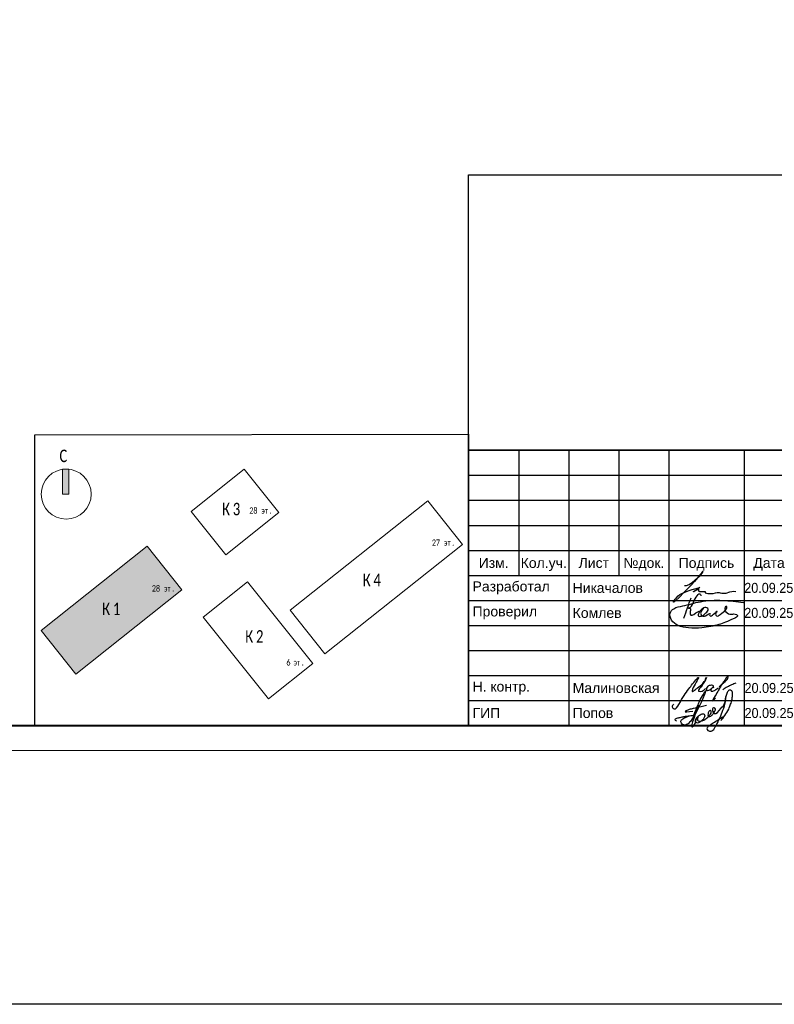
# Model space of a CAD drawing. Header units: millimetres. Extents: x 303602 to 13248484, y -10200551 to -26241.
# Tile 48 of 51: x 1017300 to 1032372, y -104490 to -84819. Entities that reach past the tile are written whole.
import ezdxf
from ezdxf.enums import TextEntityAlignment as Align

# ---------------------------------------------------------------- set-up
doc = ezdxf.new("R2010")
doc.units = ezdxf.units.MM
doc.layers.get('Defpoints').update_dxf_attribs({"color": 252})
doc.layers.add('0_S_Grey_01', color=9, linetype='Continuous', lineweight=5, true_color=0x808080)
doc.layers.add('DB CP Подписи', color=7, linetype='Continuous', lineweight=25, true_color=0x0a45f5)
for name, color, linetype, lineweight in [('DB CP Оформление', 7, 'Continuous', 25), ('RC-Извещатели_пожарные', 1, 'Continuous', 30), ('Рамка', 7, 'Continuous', 18), ('Типовые аннотации', 252, 'Continuous', 5)]:
    doc.layers.add(name, color=color, linetype=linetype, lineweight=lineweight)
doc.layers.add('формат', color=250, linetype='Continuous')
doc.styles.add('Arial', font='arial.ttf', dxfattribs={"width": 0.9, "height": 699.9999999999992})
doc.styles.add('Calibri Light_4', font='calibril.ttf', dxfattribs={"width": 0.75, "height": 320})
doc.styles.add('Calibri Light_5', font='calibril.ttf', dxfattribs={"width": 0.75, "height": 2.5})
doc.styles.add('CP.Text', font='arial.ttf')
doc.styles.add('CP.Text дата', font='arial.ttf', dxfattribs={"width": 0.9})

# ---------------------------------------------------------------- blocks, each defined once
blk = doc.blocks.new('*U39')
at = {"color": 0, "lineweight": 0}
blk.add_lwpolyline([(-594, 4.393872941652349e-15), (6.661338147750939e-14, 6.661338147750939e-14), (3.331937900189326e-14, 420.0000000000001), (-594.0000000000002, 420.0000000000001)], close=True, dxfattribs=at)
at = {"lineweight": 40}
blk.add_lwpolyline([(-574, 5.000000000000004), (-4.999999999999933, 5.000000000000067), (-4.999999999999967, 415.0000000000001), (-574.0000000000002, 415.0000000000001)], close=True, dxfattribs=at)
at = {"style": 'Arial', "width": 0.9, "flags": 8}
blk.add_attdef('FORMAT', (-36.87188609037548, 1.257088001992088), '', height=2.8, dxfattribs=at)
blk = doc.blocks.new('0_AS_SLK8_BUG_2000 - 0_AS_SLK8_BUG_2000-4965751-Экспликация помещений на отм_ _8_100')
at = {"layer": 'Типовые аннотации'}
blk.add_hatch(color=256, dxfattribs=at).paths.add_polyline_path([(-64.89341031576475, 34.73339586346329), (-65.89341031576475, 34.73339586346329), (-65.89341031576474, 38.73339586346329), (-64.89341031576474, 38.73339586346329)])
at = {"layer": 'Типовые аннотации', "true_color": 0xc0c0c0}
blk.add_hatch(color=9, dxfattribs=at).paths.add_polyline_path([(-52.35609507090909, 26.40053658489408), (-46.81253681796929, 19.4378530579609), (-63.7498520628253, 5.952679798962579), (-69.29341031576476, 12.91536332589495)])
at = {"layer": '0_S_Grey_01'}
for p, q in [((-36.8660808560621, 38.73339586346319), (-45.35429616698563, 31.97523776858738)), ((-31.32252260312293, 31.77071233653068), (-36.8660808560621, 38.73339586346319)), ((-7.517170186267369, 33.65954697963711), (-29.50047435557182, 16.15685182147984)), ((-1.973611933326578, 26.69686345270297), (-7.517170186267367, 33.65954697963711)), ((-45.35429616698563, 31.97523776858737), (-39.81073791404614, 25.012554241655)), ((-39.81073791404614, 25.012554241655), (-31.32252260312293, 31.77071233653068)), ((-52.35609507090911, 26.40053658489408), (-69.29341031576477, 12.91536332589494)), ((-46.8125368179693, 19.4378530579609), (-52.35609507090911, 26.40053658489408)), ((-23.95691610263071, 9.194168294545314), (-1.973611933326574, 26.69686345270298)), ((-36.33025549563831, 20.72135777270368), (-43.4102876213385, 15.08436876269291)), ((-25.91272608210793, 7.636989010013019), (-36.33025549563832, 20.72135777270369)), ((-63.7498520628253, 5.952679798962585), (-46.8125368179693, 19.4378530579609)), ((-29.50047435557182, 16.15685182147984), (-23.95691610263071, 9.194168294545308)), ((-43.4102876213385, 15.08436876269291), (-32.99275820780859, 2.000000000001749)), ((-69.29341031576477, 12.91536332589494), (-63.7498520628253, 5.952679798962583)), ((-32.9927582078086, 2.000000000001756), (-25.91272608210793, 7.63698901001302))]:
    blk.add_line(p, q, dxfattribs=at)
at = {"layer": 'Типовые аннотации'}
for p, q in [((-64.89341031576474, 38.73339586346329), (-65.89341031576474, 38.73339586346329)), ((-65.89341031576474, 38.73339586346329), (-65.89341031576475, 34.73339586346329)), ((-64.89341031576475, 34.73339586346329), (-64.89341031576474, 38.73339586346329)), ((-65.89341031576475, 34.73339586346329), (-64.89341031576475, 34.73339586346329)), ((-52.35609507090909, 26.40053658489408), (-69.29341031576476, 12.91536332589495)), ((-46.81253681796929, 19.4378530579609), (-52.35609507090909, 26.40053658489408)), ((-63.7498520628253, 5.952679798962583), (-46.81253681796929, 19.4378530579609)), ((-69.29341031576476, 12.91536332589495), (-63.7498520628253, 5.952679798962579))]:
    blk.add_line(p, q, dxfattribs=at)
blk.add_circle((-65.29341031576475, 34.73339586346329), 3.999999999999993, dxfattribs=at)
at = {"layer": 'Типовые аннотации', "attachment_point": 1}
for s, insert, char_height, width, style in [('\\fCalibri Light|b0|i0|c204|p34|;C', (-66.37824129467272, 41.84007573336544), 2, 2.0843875, 'Calibri Light_4'), ('28 ', (-51.60674181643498, 20.15287817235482), 1, 2.32489375, 'Calibri Light_5'), ('эт', (-49.68851264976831, 20.15287817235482), 1, 1.603375, 'Calibri Light_5'), ('\\fCalibri Light|b0|i0|c204|p34|;.', (-48.36559598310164, 20.15287817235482), 1, 0.4810124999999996, 'Calibri Light_5'), ('\\fCalibri Light|b0|i0|c204|p34|;К', (-59.55569245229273, 17.38921328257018), 2, 2.0843875, 'Calibri Light_4'), ('\\fCalibri Light|b0|i0|c204|p34|;1', (-57.83590078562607, 17.38921328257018), 2, 1.92405, 'Calibri Light_4')]:
    blk.add_mtext(s, dxfattribs=dict(at, insert=insert, char_height=char_height, width=width, style=style))
at = {"layer": 'Типовые аннотации', "color": 8, "true_color": 0x808080, "attachment_point": 1}
for s, insert, char_height, width, style in [('\\fCalibri Light|b0|i0|c204|p34|;К', (-40.39984909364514, 33.33828071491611), 2, 2.0843875, 'Calibri Light_4'), ('\\fCalibri Light|b0|i0|c204|p34|;3', (-38.68005742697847, 33.33828071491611), 2, 1.92405, 'Calibri Light_4'), ('28 ', (-36.04619677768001, 32.60764187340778), 1, 2.32489375, 'Calibri Light_5'), ('эт', (-34.12796761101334, 32.60764187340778), 1, 1.603375, 'Calibri Light_5'), ('\\fCalibri Light|b0|i0|c204|p34|;.', (-32.80505094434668, 32.60764187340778), 1, 0.4810124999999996, 'Calibri Light_5'), ('27 ', (-6.864468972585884, 27.4772806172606), 1, 2.32489375, 'Calibri Light_5'), ('эт', (-4.946239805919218, 27.4772806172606), 1, 1.603375, 'Calibri Light_5'), ('\\fCalibri Light|b0|i0|c204|p34|;.', (-3.623323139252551, 27.4772806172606), 1, 0.4810124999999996, 'Calibri Light_5'), ('\\fCalibri Light|b0|i0|c204|p34|;К', (-17.92569001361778, 22.00657472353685), 2, 2.0843875, 'Calibri Light_4'), ('\\fCalibri Light|b0|i0|c204|p34|;4', (-16.20589834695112, 22.00657472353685), 2, 1.92405, 'Calibri Light_4'), ('28 ', (-51.60674181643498, 20.15287817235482), 1, 2.32489375, 'Calibri Light_5'), ('эт', (-49.68851264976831, 20.15287817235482), 1, 1.603375, 'Calibri Light_5'), ('\\fCalibri Light|b0|i0|c204|p34|;.', (-48.36559598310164, 20.15287817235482), 1, 0.4810124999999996, 'Calibri Light_5'), ('\\fCalibri Light|b0|i0|c204|p34|;К', (-59.55569245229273, 17.38921328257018), 2, 2.0843875, 'Calibri Light_4'), ('\\fCalibri Light|b0|i0|c204|p34|;1', (-57.83590078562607, 17.38921328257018), 2, 1.92405, 'Calibri Light_4'), ('\\fCalibri Light|b0|i0|c204|p34|;К', (-36.69054182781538, 12.9809562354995), 2, 2.0843875, 'Calibri Light_4'), ('\\fCalibri Light|b0|i0|c204|p34|;2', (-34.97075016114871, 12.9809562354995), 2, 1.92405, 'Calibri Light_4'), ('6 ', (-30.11289359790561, 8.335616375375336), 1, 1.36286875, 'Calibri Light_5'), ('эт', (-28.98841443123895, 8.335616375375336), 1, 1.603375, 'Calibri Light_5'), ('\\fCalibri Light|b0|i0|c204|p34|;.', (-27.66549776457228, 8.335616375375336), 1, 0.4810125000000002, 'Calibri Light_5')]:
    blk.add_mtext(s, dxfattribs=dict(at, insert=insert, char_height=char_height, width=width, style=style))
blk = doc.blocks.new('Попов')
at = {"layer": 'DB CP Подписи', "color": 160, "true_color": 0x0a45f5}
for points in [[(7.394956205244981, 7.032094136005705), (4.284556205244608, 0.8400941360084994), (3.982156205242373, 0.4944941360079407), (3.665356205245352, 0.2583778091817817), (3.190156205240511, 0.09837780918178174), (2.801356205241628, 0.2064941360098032), (2.509696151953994, 0.451294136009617), (2.383756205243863, 0.7680941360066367), (2.429696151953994, 0.9984941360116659), (2.62855620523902, 1.243294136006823), (3.319756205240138, 1.603294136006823), (3.895756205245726, 1.848094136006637), (4.370956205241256, 1.992094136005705), (4.918156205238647, 1.992094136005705)], [(7.394956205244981, 7.032094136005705), (6.962956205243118, 6.427294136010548), (4.918156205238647, 1.992094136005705)], [(8.094156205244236, 0.03369413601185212), (8.828556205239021, 0.5520941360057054), (9.980556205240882, 1.272094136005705), (10.85895620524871, 1.761694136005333), (10.41255620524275, 1.084894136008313), (11.57895620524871, 2.611294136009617), (12.16935620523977, 3.84969413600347), (12.471756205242, 4.713694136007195), (12.629696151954, 5.419294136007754), (12.689696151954, 6.2400941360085), (12.54375620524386, 6.945694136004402), (12.34215620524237, 7.075294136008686), (12.03975620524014, 7.075294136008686), (11.64969615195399, 6.6000941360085), (11.379696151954, 5.779294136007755), (11.21895620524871, 4.728094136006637), (10.72935620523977, 3.014494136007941), (9.418956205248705, 0.0336941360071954)], [(3.521356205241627, 2.971294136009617), (4.126156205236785, 3.244894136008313), (4.932556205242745, 3.475294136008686), (6.444556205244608, 3.835294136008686), (7.495756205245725, 4.080094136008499)], [(5.979696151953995, 4.069175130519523), (4.859696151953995, -0.1216221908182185), (5.311356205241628, 0.624094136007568), (5.311356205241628, 0.8688941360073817), (5.624396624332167, 1.697142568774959), (6.247356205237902, 2.150494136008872), (6.650556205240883, 2.323294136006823), (6.909756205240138, 2.323294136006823), (7.125756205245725, 2.150494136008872), (7.125756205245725, 1.747294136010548), (6.82335620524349, 1.243294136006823), (6.333756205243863, 0.7968941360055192), (5.714556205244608, 0.5088941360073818), (5.412156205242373, 0.5952941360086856), (5.49855620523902, 1.286494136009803), (5.817585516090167, 1.879286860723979), (5.714556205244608, 1.286494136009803), (5.829756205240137, 0.9552941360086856), (6.146556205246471, 0.8832941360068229), (6.794556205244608, 1.012894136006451), (7.528956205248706, 1.459294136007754), (8.119356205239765, 2.064094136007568), (8.407356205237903, 2.510494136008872), (8.407356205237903, 2.899294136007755), (8.320956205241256, 3.028894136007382), (8.090556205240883, 2.956894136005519), (7.816956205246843, 2.366494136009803), (7.816956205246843, 1.963294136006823), (7.989756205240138, 1.776094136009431), (8.364156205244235, 1.891294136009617), (8.82495620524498, 2.323294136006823), (9.055356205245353, 2.697694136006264), (9.271356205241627, 3.302494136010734), (9.012156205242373, 3.561694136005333), (8.882556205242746, 3.561694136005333), (8.709696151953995, 3.3600941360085), (8.709696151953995, 2.978377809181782), (9.039696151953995, 2.408377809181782), (10.349696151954, 3.378377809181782), (11.11969615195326, 4.410259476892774), (11.27818451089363, 5.133235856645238), (11.35539592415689, 5.654323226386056), (11.38831620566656, 5.819447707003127), (11.35539592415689, 5.654323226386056)], [(1.534156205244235, 0.8688941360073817), (1.303756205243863, 1.041694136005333), (1.217356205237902, 1.214494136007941), (1.447756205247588, 1.416094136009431), (2.038156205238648, 1.603294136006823), (2.815756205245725, 1.761694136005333), (3.506956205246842, 1.876894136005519), (4.357209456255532, 1.989153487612), (4.918156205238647, 1.992094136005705)], [(3.521356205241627, 2.971294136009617), (3.294445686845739, 2.859738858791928), (4.789696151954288, 2.859738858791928)]]:
    blk.add_spline(points, degree=3, dxfattribs=at)
at = {"layer": 'DB CP Подписи'}
blk.add_spline([(8.094156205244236, 0.03369413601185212), (7.791756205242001, -0.2544480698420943), (7.618956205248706, -0.4847058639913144), (7.618956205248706, -0.8015058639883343), (7.950156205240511, -1.060705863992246), (8.569356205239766, -1.060705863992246), (8.943756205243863, -0.7583058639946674), (9.116556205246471, -0.4991058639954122), (9.418956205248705, 0.0336941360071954)], degree=3, dxfattribs=at)
blk = doc.blocks.new('A$Cf51998ab')
at = {"layer": 'DB CP Подписи'}
for points in [[(2.024743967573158, 7.175397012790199), (0.02474396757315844, 3.175397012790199), (2.524743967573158, 0.1753970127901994), (9.524743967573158, 6.675397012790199), (17.02474396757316, 19.1753970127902), (23.52474396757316, 28.6753970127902), (29.02474396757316, 35.6753970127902), (35.52474396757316, 43.6753970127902), (36.52474396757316, 44.6753970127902), (30.02474396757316, 30.6753970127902), (28.52474396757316, 26.1753970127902), (28.52474396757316, 25.1753970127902), (31.52474396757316, 26.6753970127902), (36.02474396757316, 30.1753970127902), (43.52474396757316, 36.1753970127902), (45.52474396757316, 39.1753970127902), (47.52474396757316, 42.6753970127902), (47.52474396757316, 43.1753970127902), (48.02474396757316, 44.1753970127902), (40.52474396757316, 31.1753970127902), (37.52474396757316, 25.6753970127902), (40.52474396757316, 25.1753970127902), (47.02474396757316, 28.6753970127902), (47.52474396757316, 29.1753970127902)], [(66.52474396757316, 31.6753970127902), (75.02474396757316, 39.1753970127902), (79.02474396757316, 43.6753970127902), (79.52474396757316, 46.6753970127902), (75.02474396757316, 41.6753970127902), (69.02474396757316, 32.6753970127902), (61.02474396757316, 18.6753970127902), (57.02474396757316, 11.6753970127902), (61.52474396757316, 15.6753970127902)], [(57.52474396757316, 34.1753970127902), (54.52474396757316, 34.1753970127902), (50.02474396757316, 31.1753970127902), (49.52474396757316, 26.1753970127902), (54.02474396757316, 27.6753970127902), (56.02474396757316, 29.1753970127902), (58.02474396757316, 33.1753970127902), (57.52474396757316, 34.1753970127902)], [(59.02474396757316, 30.6753970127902), (55.49455854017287, 28.71229258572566), (55.52474396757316, 25.6753970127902), (57.52474396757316, 25.6753970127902), (62.02474396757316, 27.6753970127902), (65.02474396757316, 29.6753970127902), (65.52474396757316, 30.1753970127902)], [(71.80259313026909, 27.23596012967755), (75.18207571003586, 30.02247973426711), (81.43411698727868, 33.40007838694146), (87.77064376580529, 36.27103771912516), (91.06563812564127, 37.45319772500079)]]:
    blk.add_spline(points, degree=3, dxfattribs=at)
blk = doc.blocks.new('A$C5BE547C8')
at = {"layer": 'DB CP Подписи', "color": 160, "true_color": 0x0a45f5}
for points in [[(-36.17550682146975, 134.4371501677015), (61.71678818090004, 412.4869762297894)], [(12.77064067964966, 273.4620631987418), (54.9465189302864, 284.4855278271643), (94.154754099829, 355.2698806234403), (190.2780455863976, 461.4464249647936), (197.8667517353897, 439.9583000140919)], [(553.6754189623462, 292.4671654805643), (541.1363445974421, 294.8536106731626), (543.5881781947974, 221.3447915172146), (618.3679039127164, 188.8783703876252), (688.8570107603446, 181.5274854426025), (702.341915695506, 169.2760206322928), (655.1448083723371, 128.8461685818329), (445.8771119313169, 43.72502877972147), (210.5232081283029, -1.356840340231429), (25.1820216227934, -2.336883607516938), (-119.9528827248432, 30.00445333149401), (-207.229957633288, 105.4676031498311), (-226.8427679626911, 202.491644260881), (-177.8107121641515, 263.2541753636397), (-54.24994114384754, 301.4757719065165), (189.9297362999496, 360.2782164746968), (498.8316938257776, 377.9189649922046), (787.0024744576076, 349.3846527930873)], [(12.77064067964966, 273.4620631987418), (53.68175455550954, 259.2054039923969), (47.35787273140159, 207.3811667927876), (60.00563637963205, 173.2529950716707), (97.94904722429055, 183.3650324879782)], [(97.94904722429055, 183.3650324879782), (177.0679458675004, 224.8184770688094), (161.8986921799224, 163.5096667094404), (207.1457470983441, 161.4226177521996), (266.314922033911, 204.5548820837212), (296.9437179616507, 255.3396693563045), (253.785020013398, 280.3842265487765), (197.7158576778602, 243.8061435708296), (177.076149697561, 224.897245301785)], [(240.4512582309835, 278.160545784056), (216.6761126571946, 242.9138925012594), (193.0570860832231, 200.9501308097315), (214.3763311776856, 163.8837520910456), (260.4151262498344, 165.1061032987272), (324.2741268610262, 195.7046833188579), (317.2758679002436, 178.2197674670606), (323.3993369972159, 165.9803596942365), (371.5122399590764, 186.0879841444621), (421.3747226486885, 228.0517155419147), (401.2547955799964, 186.9622102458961), (414.3764636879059, 162.4833644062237), (464.2389463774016, 183.4652452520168), (539.4700353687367, 247.2851138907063), (556.5207641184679, 274.5734312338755), (553.6754189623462, 292.4671654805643)]]:
    blk.add_spline(points, degree=3, dxfattribs=at)
blk = doc.blocks.new('Никачалов')
blk.add_lwpolyline([(-307.2528087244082, -10.52482762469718), (-266.7209943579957, -10.52482762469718), (-217.2917009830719, 12.19796214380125), (-151.053767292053, 56.65713122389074), (-104.5903002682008, 97.1639252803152), (-42.3079472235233, 148.5397506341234), (-2.762450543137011, 181.1417946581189), (25.90605847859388, 213.7455219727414), (43.7010164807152, 235.4819012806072), (55.56432182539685, 255.2404097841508), (61.49597449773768, 269.0720390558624), (48.64291482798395, 267.0958515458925), (20.96416013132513, 227.5771512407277), (-26.48906123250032, 171.2625404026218), (-43.29770154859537, 147.551656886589), (-106.566372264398, 73.45304175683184), (-171.8145516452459, 1.330614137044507), (-320.1058683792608, -151.8054015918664), (-406.1148320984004, -241.7118334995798), (-487.1818974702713, -312.8461673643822), (-518.8162328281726, -343.4720238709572), (-528.703466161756, -345.4482113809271), (-526.7239574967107, -334.5808633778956), (-516.8401608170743, -316.7968590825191), (-494.0998678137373, -283.2067213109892), (-477.294664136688, -261.4703420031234), (-435.7730954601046, -217.0111729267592), (-400.1831794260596, -188.3598206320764), (-362.6171914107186, -168.6013121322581), (-318.1297963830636, -150.8173078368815), (-234.0969046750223, -118.213580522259), (-154.0195936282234, -90.55032198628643), (-5.728276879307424, -52.01971543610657), (-125.3510846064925, -134.0213973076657), (-130.2929829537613, -133.0333035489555), (-128.316910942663, -131.0571160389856), (-95.39726961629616, -111.8204287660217), (-59.85203000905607, -95.76348443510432), (-27.71938084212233, -87.49177623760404), (-25.77080201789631, -90.41229184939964), (-29.66795968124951, -102.5757764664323), (-30.15252690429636, -110.3610126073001), (-29.17995580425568, -115.7122051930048), (-24.3102270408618, -121.0650810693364), (-17.49535610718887, -123.4974413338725), (-8.24390245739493, -125.9314848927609), (2.468126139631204, -127.3909010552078), (14.15272583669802, -127.3909010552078), (101.7906602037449, -127.3909010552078), (105.0348549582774, -129.2711407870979), (104.8664592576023, -152.815378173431), (110.9218312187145, -158.3651994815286), (128.4246742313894, -163.9133375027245), (156.4780234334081, -166.202617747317), (264.0107071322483, -165.9518068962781), (307.6251938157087, -158.1497378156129), (346.3905716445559, -151.961947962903), (383.8122205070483, -151.961947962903), (403.5351374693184, -158.7119581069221), (436.9152894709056, -161.67118948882), (526.11689822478, -161.927050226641), (598.5373598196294, -138.5208429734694), (676.6111056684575, -125.8742528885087), (713.761259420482, -126.4129070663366)])
blk = doc.blocks.new('ауацуа')
at = {"layer": 'DB CP Оформление'}
for p, q in [((-901444.4389830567, -47611.55045884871), (-882944.4389830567, -47611.55045884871)), ((-901444.4389830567, -53111.55045884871), (-901444.4389830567, -47611.55045884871)), ((-900444.4389830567, -47611.55045884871), (-900444.4389830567, -50111.55045884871)), ((-899444.4389830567, -47611.55045884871), (-899444.4389830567, -53111.55045884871)), ((-898444.4389830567, -47611.55045884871), (-898444.4389830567, -50111.55045884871)), ((-897444.4389830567, -47611.55045884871), (-897444.4389830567, -53111.55045884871)), ((-895944.4389830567, -47611.55045884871), (-895944.4389830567, -53111.55045884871)), ((-901444.4389830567, -48111.55045884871), (-894944.4389830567, -48111.55045884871)), ((-901444.4389830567, -48611.55045884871), (-894944.4389830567, -48611.55045884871)), ((-901444.4389830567, -49111.55045884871), (-894944.4389830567, -49111.55045884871)), ((-901444.4389830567, -49611.55045884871), (-894944.4389830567, -49611.55045884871)), ((-901444.4389830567, -50111.55045884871), (-882944.4389830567, -50111.55045884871)), ((-901444.4389830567, -50611.55045884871), (-894944.4389830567, -50611.55045884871)), ((-901444.4389830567, -51111.55045884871), (-894944.4389830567, -51111.55045884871)), ((-901444.4389830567, -51611.55045884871), (-894944.4389830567, -51611.55045884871)), ((-901444.4389830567, -52111.55045884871), (-894944.4389830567, -52111.55045884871)), ((-901444.4389830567, -52611.55045884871), (-894944.4389830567, -52611.55045884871)), ((-901444.4389830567, -53111.55045884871), (-882944.4389830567, -53111.55045884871))]:
    blk.add_line(p, q, dxfattribs=at)
at = {"layer": 'DB CP Подписи'}
blk.add_blockref('Никачалов', (-896824.2117446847, -50303.85781468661), dxfattribs=at)
at = {"layer": 'DB CP Подписи', "color": 160, "true_color": 0x0a45f5, "xscale": 1.445624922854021, "yscale": 1.445624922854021, "zscale": 1.445624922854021}
blk.add_blockref('A$C5BE547C8', (-897091.0831624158, -51157.1531102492), dxfattribs=at)
at = {"layer": 'DB CP Подписи'}
for name, p, xscale, yscale, zscale in [('A$Cf51998ab', (-897379.3541802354, -52782.28930560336), 14.0625, 14.0625, 14.0625), ('Попов', (-897444.4389830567, -53111.55045884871), 100, 100, 100)]:
    blk.add_blockref(name, p, dxfattribs=dict(at, xscale=xscale, yscale=yscale, zscale=zscale))
at = {"layer": 'DB CP Оформление', "style": 'CP.Text'}
for s, p in [('Изм.', (-900944.4389830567, -49861.55045884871)), ('Кол.уч.', (-899944.4389830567, -49861.55045884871)), ('Лист', (-898944.4389830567, -49861.55045884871)), ('№док.', (-897944.4389830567, -49861.55045884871)), ('Подпись', (-896694.4389830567, -49861.55045884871)), ('Дата', (-895444.4389830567, -49861.55045884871))]:
    blk.add_text(s, height=200, dxfattribs=at).set_placement(p, align=Align.MIDDLE_CENTER)
at = {"layer": 'DB CP Оформление', "char_height": 200}
for s, insert, width, attachment_point, style in [(' Разработал', (-901444.4389830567, -50361.55045884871), 1999.999999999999, 4, 'CP.Text'), (' Никачалов', (-899444.4389830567, -50361.55045884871), 1999.999999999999, 4, 'CP.Text'), ('20.09.25', (-895450.4190462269, -50361.55045884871), 1000, 5, 'CP.Text дата'), (' Проверил', (-901444.4389830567, -50861.55045884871), 1999.999999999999, 4, 'CP.Text'), (' Комлев', (-899444.4389830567, -50861.55045884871), 1999.999999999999, 4, 'CP.Text'), ('20.09.25', (-895450.4190462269, -50861.55045884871), 1000, 5, 'CP.Text дата'), (' Н. контр.', (-901444.4389830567, -52361.55045884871), 1999.999999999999, 4, 'CP.Text'), (' Малиновская', (-899444.4389830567, -52361.55045884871), 1999.999999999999, 4, 'CP.Text'), ('20.09.25', (-895444.4389830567, -52361.55045884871), 1000, 5, 'CP.Text дата'), (' ГИП', (-901444.4389830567, -52861.55045884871), 1999.999999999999, 4, 'CP.Text'), (' Попов', (-899444.4389830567, -52861.55045884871), 1999.999999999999, 4, 'CP.Text'), ('20.09.25', (-895444.4389830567, -52861.55045884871), 1000, 5, 'CP.Text дата')]:
    blk.add_mtext(s, dxfattribs=dict(at, insert=insert, width=width, attachment_point=attachment_point, style=style))

msp = doc.modelspace()

# ---------------------------------------------------------------- linework, layer by layer
at = {"layer": 'Defpoints'}
msp.add_line((1026267.399158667, -87921.37234202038), (1044767.399158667, -87921.37234202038), dxfattribs=at)
for points in [[(1026267.399300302, -87921.37243771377), (1044767.399300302, -87921.37243771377), (1044767.399300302, -93421.37243769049), (1026267.399300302, -93421.37243769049)], [(1026267.399300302, -93421.37243769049), (1044767.399300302, -93421.37243769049), (1044767.399300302, -98921.3724376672), (1026267.399300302, -98921.3724376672)]]:
    msp.add_lwpolyline(points, close=True, dxfattribs=at)
at = {"layer": 'Defpoints', "color": 3, "lineweight": 30}
msp.add_lwpolyline([(1017604.4746632, -93110.37234197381), (1026267.4746632, -93099.37234197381), (1026267.4746632, -98921.37234197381), (1017604.4746632, -98932.37234197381)], close=True, dxfattribs=at)
at = {"layer": 'RC-Извещатели_пожарные', "lineweight": 30}
msp.add_lwpolyline([(329285, -48338), (1052378, -48338), (1052378, -104490), (329285, -104490)], close=True, dxfattribs=at)
at = {"layer": 'Рамка'}
msp.add_line((1026267.399300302, -98921.3724376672), (1044767.399300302, -98921.3724376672), dxfattribs=at)
msp.add_lwpolyline([(987867.3993003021, -98921.3724376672), (1044767.399300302, -98921.3724376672), (1044767.399300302, -57921.3724376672), (987867.3993003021, -57921.3724376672)], close=True, dxfattribs=at)

# ---------------------------------------------------------------- block references
msp.add_blockref('ауацуа', (1927711.838283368, -45809.82197881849))
at = {"layer": 'Типовые аннотации', "xscale": 125, "yscale": 125, "zscale": 125}
msp.add_blockref('0_AS_SLK8_BUG_2000 - 0_AS_SLK8_BUG_2000-4965751-Экспликация помещений на отм_ _8_100', (1026391.224973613, -98638.38548513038), dxfattribs=at)
at = {"layer": 'формат', "xscale": 100, "yscale": 100, "zscale": 100}
msp.add_blockref('*U39', (1045267.399300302, -99421.3724376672), dxfattribs=at)

doc.saveas('drawing.dxf')
